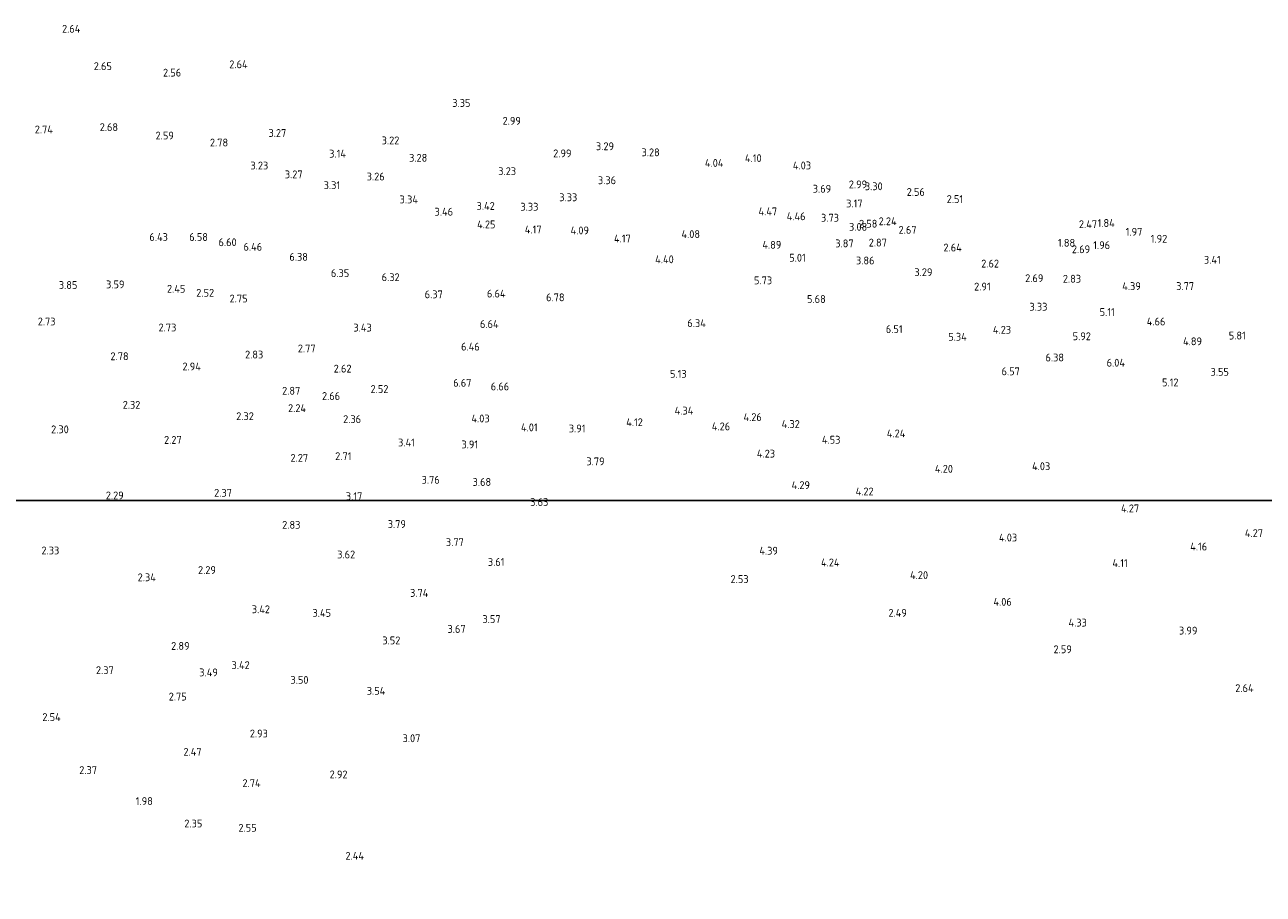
# Model space of a CAD drawing. Extents: x 142114 to 144568, y 416503 to 417776.
# Tile 23 of 33: x 143435 to 143720, y 417294 to 417493. Entities that reach past the tile are written whole.
import ezdxf
from ezdxf.enums import TextEntityAlignment as Align

# ---------------------------------------------------------------- set-up
doc = ezdxf.new("R2010")
doc.units = 0
doc.layers.add('B-ME-OG-HOOGTEPUNT-S', color=7, linetype='Continuous', lineweight=25)
doc.styles.add('NLCS-ISO-ANNOTATIVE-T18', font='NLCS-ISO.ttf', dxfattribs={"height": 1.8})

# ---------------------------------------------------------------- blocks, each defined once
blk = doc.blocks.new('SAL-HOOGTELABEL-SO')
at = {"color": 0, "linetype": 'ByBlock', "lineweight": -2, "style": 'NLCS-ISO-ANNOTATIVE-T18'}
blk.add_attdef('HOOGTE', text='', height=1.8, dxfattribs=at).set_placement((2.79, 0), align=Align.RIGHT)

msp = doc.modelspace()

# ---------------------------------------------------------------- linework, layer by layer
at = {"layer": 'Defpoints'}
msp.add_lwpolyline([(142557.58, 416662.34), (144285.74, 416662.34), (144285.74, 417384.1), (142557.58, 417384.1)], close=True, dxfattribs=at)

# ---------------------------------------------------------------- block references
at = {"layer": 'B-ME-OG-HOOGTEPUNT-S'}
for p, values in [((143445.27, 417491.49, 2.64), {'HOOGTE': '2.64'}), ((143452.51, 417482.91, 2.65), {'HOOGTE': '2.65'}), ((143483.69, 417483.34, 2.64), {'HOOGTE': '2.64'}), ((143468.42, 417481.43, 2.56), {'HOOGTE': '2.56'}), ((143534.87, 417474.46, 3.35), {'HOOGTE': '3.35'}), ((143453.93, 417468.91, 2.68), {'HOOGTE': '2.68'}), ((143546.46, 417470.37, 2.99), {'HOOGTE': '2.99'}), ((143438.96, 417468.38, 2.74), {'HOOGTE': '2.74'}), ((143466.74, 417466.98, 2.59), {'HOOGTE': '2.59'}), ((143492.57, 417467.57, 3.27), {'HOOGTE': '3.27'}), ((143518.54, 417465.87, 3.22), {'HOOGTE': '3.22'}), ((143479.21, 417465.37, 2.78), {'HOOGTE': '2.78'}), ((143567.85, 417464.52, 3.29), {'HOOGTE': '3.29'}), ((143578.35, 417463.13, 3.28), {'HOOGTE': '3.28'}), ((143506.28, 417462.82, 3.14), {'HOOGTE': '3.14'}), ((143524.96, 417461.87, 3.28), {'HOOGTE': '3.28'}), ((143558.08, 417462.89, 2.99), {'HOOGTE': '2.99'}), ((143592.99, 417460.69, 4.04), {'HOOGTE': '4.04'}), ((143601.75, 417461.79, 4.1), {'HOOGTE': '4.10'}), ((143488.43, 417460.09, 3.23), {'HOOGTE': '3.23'}), ((143496.32, 417458.07, 3.27), {'HOOGTE': '3.27'}), ((143515.17, 417457.57, 3.25), {'HOOGTE': '3.26'}), ((143545.35, 417458.8, 3.23), {'HOOGTE': '3.23'}), ((143613.11, 417460.12, 4.03), {'HOOGTE': '4.03'}), ((143504.94, 417455.58, 3.31), {'HOOGTE': '3.31'}), ((143568.32, 417456.71, 3.35), {'HOOGTE': '3.36'}), ((143617.72, 417454.77, 3.69), {'HOOGTE': '3.69'}), ((143625.99, 417455.77, 2.99), {'HOOGTE': '2.99'}), ((143629.56, 417455.33, 3.3), {'HOOGTE': '3.30'}), ((143522.81, 417452.32, 3.34), {'HOOGTE': '3.34'}), ((143559.41, 417452.8, 3.33), {'HOOGTE': '3.33'}), ((143639.25, 417454.03, 2.56), {'HOOGTE': '2.56'}), ((143648.05, 417452.4, 2.51), {'HOOGTE': '2.51'}), ((143530.88, 417449.49, 3.46), {'HOOGTE': '3.46'}), ((143540.46, 417450.82, 3.42), {'HOOGTE': '3.42'}), ((143550.48, 417450.64, 3.33), {'HOOGTE': '3.33'}), ((143605.32, 417449.57, 4.47), {'HOOGTE': '4.47'}), ((143624.94, 417451.39, 3.17), {'HOOGTE': '3.17'}), ((143540.62, 417446.58, 4.25), {'HOOGTE': '4.25'}), ((143611.84, 417448.44, 4.46), {'HOOGTE': '4.46'}), ((143619.52, 417448.11, 3.73), {'HOOGTE': '3.73'}), ((143626.02, 417446.02, 3.08), {'HOOGTE': '3.08'}), ((143628.34, 417446.74, 2.58), {'HOOGTE': '2.58'}), ((143632.77, 417447.3, 2.24), {'HOOGTE': '2.24'}), ((143678.81, 417446.62, 2.47), {'HOOGTE': '2.47'}), ((143682.87, 417446.9, 1.84), {'HOOGTE': '1.84'}), ((143465.38, 417443.68, 6.43), {'HOOGTE': '6.43'}), ((143474.57, 417443.68, 6.58), {'HOOGTE': '6.58'}), ((143551.21, 417445.41, 4.17), {'HOOGTE': '4.17'}), ((143562.1, 417445.2, 4.09), {'HOOGTE': '4.09'}), ((143571.71, 417443.33, 4.17), {'HOOGTE': '4.17'}), ((143587.61, 417444.35, 4.08), {'HOOGTE': '4.08'}), ((143637.34, 417445.33, 2.67), {'HOOGTE': '2.67'}), ((143689.21, 417444.88, 1.97), {'HOOGTE': '1.97'}), ((143694.93, 417443.29, 1.92), {'HOOGTE': '1.92'}), ((143481.17, 417442.48, 6.6), {'HOOGTE': '6.60'}), ((143487.03, 417441.44, 6.46), {'HOOGTE': '6.46'}), ((143606.28, 417441.9, 4.89), {'HOOGTE': '4.89'}), ((143622.89, 417442.22, 3.87), {'HOOGTE': '3.87'}), ((143630.53, 417442.4, 2.87), {'HOOGTE': '2.87'}), ((143647.73, 417441.26, 2.64), {'HOOGTE': '2.64'}), ((143673.77, 417442.36, 1.88), {'HOOGTE': '1.88'}), ((143677.21, 417440.87, 2.69), {'HOOGTE': '2.69'}), ((143681.8, 417441.8, 1.96), {'HOOGTE': '1.96'}), ((143497.54, 417439.12, 6.38), {'HOOGTE': '6.38'}), ((143581.57, 417438.56, 4.4), {'HOOGTE': '4.40'}), ((143611.89, 417438.93, 5), {'HOOGTE': '5.01'}), ((143627.68, 417438.29, 3.85), {'HOOGTE': '3.86'}), ((143656.29, 417437.58, 2.62), {'HOOGTE': '2.62'}), ((143707.22, 417438.45, 3.41), {'HOOGTE': '3.41'}), ((143507.03, 417435.39, 6.34), {'HOOGTE': '6.35'}), ((143640.99, 417435.6, 3.29), {'HOOGTE': '3.29'}), ((143444.58, 417432.66, 3.85), {'HOOGTE': '3.85'}), ((143455.4, 417432.81, 3.59), {'HOOGTE': '3.59'}), ((143469.38, 417431.79, 2.45), {'HOOGTE': '2.45'}), ((143518.61, 417434.45, 6.32), {'HOOGTE': '6.32'}), ((143604.17, 417433.73, 5.73), {'HOOGTE': '5.73'}), ((143654.37, 417432.3, 2.91), {'HOOGTE': '2.91'}), ((143666.47, 417434.22, 2.69), {'HOOGTE': '2.69'}), ((143675.13, 417434.1, 2.83), {'HOOGTE': '2.83'}), ((143688.85, 417432.41, 4.39), {'HOOGTE': '4.39'}), ((143701.1, 417432.42, 3.77), {'HOOGTE': '3.77'}), ((143475.99, 417430.87, 2.52), {'HOOGTE': '2.52'}), ((143483.68, 417429.56, 2.75), {'HOOGTE': '2.75'}), ((143528.52, 417430.52, 6.37), {'HOOGTE': '6.37'}), ((143542.94, 417430.69, 6.64), {'HOOGTE': '6.64'}), ((143556.49, 417429.83, 6.78), {'HOOGTE': '6.78'}), ((143616.48, 417429.44, 5.68), {'HOOGTE': '5.68'}), ((143667.4, 417427.68, 3.33), {'HOOGTE': '3.33'}), ((143682.87, 417426.46, 5.11), {'HOOGTE': '5.11'}), ((143439.56, 417424.28, 2.73), {'HOOGTE': '2.73'}), ((143541.34, 417423.7, 6.64), {'HOOGTE': '6.64'}), ((143588.94, 417423.9, 6.34), {'HOOGTE': '6.34'}), ((143694.5, 417424.28, 4.66), {'HOOGTE': '4.66'}), ((143467.32, 417422.91, 2.73), {'HOOGTE': '2.73'}), ((143512.2, 417422.87, 3.43), {'HOOGTE': '3.43'}), ((143634.14, 417422.54, 6.51), {'HOOGTE': '6.51'}), ((143648.88, 417420.78, 5.34), {'HOOGTE': '5.34'}), ((143659.05, 417422.37, 4.23), {'HOOGTE': '4.23'}), ((143677.39, 417420.89, 5.92), {'HOOGTE': '5.92'}), ((143712.97, 417421.05, 5.81), {'HOOGTE': '5.81'}), ((143499.3, 417418.09, 2.77), {'HOOGTE': '2.77'}), ((143537, 417418.51, 6.46), {'HOOGTE': '6.46'}), ((143702.91, 417419.73, 4.89), {'HOOGTE': '4.89'}), ((143456.35, 417416.3, 2.78), {'HOOGTE': '2.78'}), ((143487.28, 417416.69, 2.83), {'HOOGTE': '2.83'}), ((143671.21, 417416.01, 6.38), {'HOOGTE': '6.38'}), ((143685.22, 417414.82, 6.04), {'HOOGTE': '6.04'}), ((143472.95, 417413.95, 2.94), {'HOOGTE': '2.94'}), ((143507.55, 417413.46, 2.62), {'HOOGTE': '2.62'}), ((143584.53, 417412.25, 5.13), {'HOOGTE': '5.13'}), ((143661.07, 417412.84, 6.57), {'HOOGTE': '6.57'}), ((143709.09, 417412.72, 3.54), {'HOOGTE': '3.55'}), ((143535.1, 417410.2, 6.67), {'HOOGTE': '6.67'}), ((143543.77, 417409.37, 6.66), {'HOOGTE': '6.66'}), ((143697.52, 417410.3, 5.12), {'HOOGTE': '5.12'}), ((143495.78, 417408.38, 2.87), {'HOOGTE': '2.87'}), ((143504.94, 417407.17, 2.65), {'HOOGTE': '2.66'}), ((143516.03, 417408.78, 2.52), {'HOOGTE': '2.52'}), ((143459.05, 417405.14, 2.32), {'HOOGTE': '2.32'}), ((143497.11, 417404.38, 2.24), {'HOOGTE': '2.24'}), ((143586.06, 417403.81, 4.34), {'HOOGTE': '4.34'}), ((143485.12, 417402.53, 2.32), {'HOOGTE': '2.32'}), ((143509.75, 417401.86, 2.35), {'HOOGTE': '2.36'}), ((143539.28, 417402.02, 4.03), {'HOOGTE': '4.03'}), ((143574.47, 417401.15, 4.12), {'HOOGTE': '4.12'}), ((143601.8, 417402.33, 4.25), {'HOOGTE': '4.26'}), ((143610.52, 417400.74, 4.32), {'HOOGTE': '4.32'}), ((143442.61, 417399.52, 2.3), {'HOOGTE': '2.30'}), ((143550.31, 417399.97, 4), {'HOOGTE': '4.01'}), ((143561.3, 417399.72, 3.9), {'HOOGTE': '3.91'}), ((143594.53, 417400.2, 4.25), {'HOOGTE': '4.26'}), ((143634.77, 417398.58, 4.24), {'HOOGTE': '4.24'}), ((143468.54, 417397.09, 2.27), {'HOOGTE': '2.27'}), ((143522.11, 417396.5, 3.4), {'HOOGTE': '3.41'}), ((143536.64, 417396.06, 3.91), {'HOOGTE': '3.91'}), ((143619.86, 417397.13, 4.53), {'HOOGTE': '4.53'}), ((143497.59, 417392.96, 2.27), {'HOOGTE': '2.27'}), ((143507.54, 417393.36, 2.71), {'HOOGTE': '2.71'}), ((143565.69, 417392.17, 3.79), {'HOOGTE': '3.79'}), ((143604.84, 417393.94, 4.23), {'HOOGTE': '4.23'}), ((143645.7, 417390.45, 4.2), {'HOOGTE': '4.20'}), ((143668.05, 417391.04, 4.03), {'HOOGTE': '4.03'}), ((143527.81, 417387.93, 3.75), {'HOOGTE': '3.76'}), ((143539.62, 417387.43, 3.68), {'HOOGTE': '3.68'}), ((143612.86, 417386.71, 4.29), {'HOOGTE': '4.29'}), ((143455.23, 417384.34, 2.29), {'HOOGTE': '2.29'}), ((143480.08, 417384.94, 2.37), {'HOOGTE': '2.37'}), ((143510.03, 417384.16, 3.17), {'HOOGTE': '3.17'}), ((143627.48, 417385.26, 4.22), {'HOOGTE': '4.22'}), ((143552.76, 417382.83, 3.63), {'HOOGTE': '3.63'}), ((143688.48, 417381.37, 4.26), {'HOOGTE': '4.27'}), ((143520.06, 417377.77, 3.79), {'HOOGTE': '3.79'}), ((143495.81, 417377.59, 2.83), {'HOOGTE': '2.83'}), ((143716.92, 417375.68, 4.26), {'HOOGTE': '4.27'}), ((143533.35, 417373.61, 3.77), {'HOOGTE': '3.77'}), ((143660.45, 417374.66, 4.03), {'HOOGTE': '4.03'}), ((143704.09, 417372.6, 4.16), {'HOOGTE': '4.16'}), ((143440.43, 417371.71, 2.33), {'HOOGTE': '2.33'}), ((143508.39, 417370.78, 3.62), {'HOOGTE': '3.62'}), ((143605.5, 417371.65, 4.39), {'HOOGTE': '4.39'}), ((143476.41, 417367.21, 2.29), {'HOOGTE': '2.29'}), ((143542.69, 417369.06, 3.6), {'HOOGTE': '3.61'}), ((143619.65, 417368.94, 4.24), {'HOOGTE': '4.24'}), ((143685.84, 417368.81, 4.11), {'HOOGTE': '4.11'}), ((143462.61, 417365.54, 2.34), {'HOOGTE': '2.34'}), ((143598.76, 417365.14, 2.53), {'HOOGTE': '2.53'}), ((143639.99, 417366.04, 4.2), {'HOOGTE': '4.20'}), ((143525.21, 417361.95, 3.74), {'HOOGTE': '3.74'}), ((143488.83, 417358.2, 3.42), {'HOOGTE': '3.42'}), ((143659.22, 417359.92, 4.05), {'HOOGTE': '4.06'}), ((143502.84, 417357.36, 3.45), {'HOOGTE': '3.45'}), ((143541.79, 417355.95, 3.56), {'HOOGTE': '3.57'}), ((143635.11, 417357.38, 2.48), {'HOOGTE': '2.49'}), ((143676.46, 417355.13, 4.33), {'HOOGTE': '4.33'}), ((143533.76, 417353.68, 3.67), {'HOOGTE': '3.67'}), ((143701.86, 417353.3, 3.99), {'HOOGTE': '3.99'}), ((143470.36, 417349.78, 2.89), {'HOOGTE': '2.89'}), ((143518.77, 417351.05, 3.52), {'HOOGTE': '3.52'}), ((143673, 417349.01, 2.59), {'HOOGTE': '2.59'}), ((143452.94, 417344.21, 2.37), {'HOOGTE': '2.37'}), ((143476.85, 417343.71, 3.49), {'HOOGTE': '3.49'}), ((143484.17, 417345.37, 3.42), {'HOOGTE': '3.42'}), ((143497.67, 417341.99, 3.5), {'HOOGTE': '3.50'}), ((143469.69, 417338.15, 2.75), {'HOOGTE': '2.75'}), ((143515.31, 417339.46, 3.54), {'HOOGTE': '3.54'}), ((143714.76, 417340.09, 2.64), {'HOOGTE': '2.64'}), ((143440.76, 417333.45, 2.54), {'HOOGTE': '2.54'}), ((143488.34, 417329.66, 2.93), {'HOOGTE': '2.93'}), ((143523.37, 417328.58, 3.07), {'HOOGTE': '3.07'}), ((143473.11, 417325.47, 2.47), {'HOOGTE': '2.47'}), ((143449.1, 417321.27, 2.37), {'HOOGTE': '2.37'}), ((143486.67, 417318.28, 2.74), {'HOOGTE': '2.74'}), ((143506.64, 417320.28, 2.92), {'HOOGTE': '2.92'}), ((143461.92, 417314.16, 1.98), {'HOOGTE': '1.98'}), ((143473.28, 417309, 2.35), {'HOOGTE': '2.35'}), ((143485.76, 417308.03, 2.55), {'HOOGTE': '2.55'}), ((143510.42, 417301.59, 2.44), {'HOOGTE': '2.44'})]:
    msp.add_blockref('SAL-HOOGTELABEL-SO', p, dxfattribs=at).add_auto_attribs(values)

doc.saveas('drawing.dxf')
